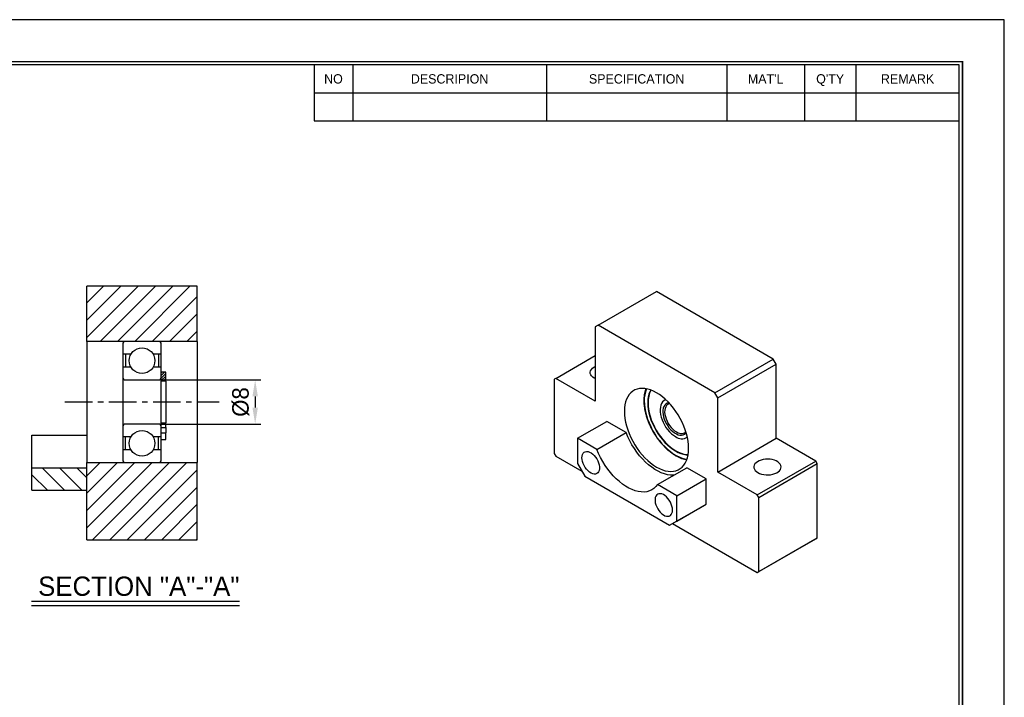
# Model space of a CAD drawing. Header units: millimetres. Extents: x 1526 to 1874, y 1078 to 1324.
# Tile 3 of 3: x 1695 to 1874, y 1201 to 1324. Entities that reach past the tile are written whole.
import ezdxf
from ezdxf.enums import TextEntityAlignment as Align

# ---------------------------------------------------------------- set-up
doc = ezdxf.new("R2010")
doc.units = ezdxf.units.MM
doc.linetypes.add('CENTER', pattern=[2, 1.25, -0.25, 0.25, -0.25])
for name, color, linetype in [('S1', 1, 'CENTER'), ('Z5', 7, 'Continuous'), ('Z7', 7, 'Continuous')]:
    doc.layers.add(name, color=color, linetype=linetype)
doc.dimstyles.new('S3', dxfattribs={"dimtxt": 3, "dimasz": 3, "dimexe": 1, "dimexo": 0.5, "dimgap": 1, "dimtad": 1, "dimdec": 3, "dimzin": 11, "dimdsep": 46, "dimtxsty": 'Standard', "dimcen": 0, "dimclrd": 5, "dimclre": 5, "dimclrt": 3, "dimadec": 0, "dimazin": 0, "dimtp": 4e-09, "dimtfac": 0.7, "dimtdec": 3, "dimtmove": 0, "dimatfit": 3, "dimfxl": 1.25, "dimtolj": 1, "dimtzin": 11, "dimarcsym": 0})

# ---------------------------------------------------------------- blocks, each defined once
blk = doc.blocks.new('*D62')
at = {"color": 5, "lineweight": -2, "ltscale": 4}
for p, q in [((1720.76, 1258.74), (1738.8, 1258.74)), ((1737.8, 1255.74), (1737.8, 1253.74)), ((1720.76, 1250.74), (1738.8, 1250.74))]:
    blk.add_line(p, q, dxfattribs=at)
at = {"color": 5}
for points in [[(1738.3, 1255.74), (1737.3, 1255.74), (1737.8, 1258.74)], [(1737.3, 1253.74), (1738.3, 1253.74), (1737.8, 1250.74)]]:
    blk.add_solid(points, dxfattribs=at)
at = {"layer": 'Defpoints', "color": 0}
for p in [(1720.26, 1258.74), (1720.26, 1250.74), (1737.8, 1250.74)]:
    blk.add_point(p, dxfattribs=at)
at = {"color": 3, "insert": (1735.18, 1254.74), "char_height": 3, "attachment_point": 5, "rotation": 90}
blk.add_mtext('\\A1;%%C8', dxfattribs=at)
blk = doc.blocks.new('란표제')
at = {"layer": 'Z7', "color": 0}
for p, q in [((297, 210), (0, 210)), ((297, 0), (297, 210))]:
    blk.add_line(p, q, dxfattribs=at)
at = {"layer": 'Z7'}
for p, q in [((190, 203), (190, 194.34)), ((196, 203), (196, 194.34)), ((226, 203), (226, 194.34)), ((254, 203), (254, 194.34)), ((266, 203), (266, 194.34)), ((274, 203), (274, 194.34)), ((190, 198.67), (290, 198.67)), ((190, 194.34), (290, 194.34))]:
    blk.add_line(p, q, dxfattribs=at)
at = {"layer": 'Z7', "const_width": 0.25}
blk.add_lwpolyline([(290.5, 6.5), (290.5, 203.5), (10, 203.5), (10, 6.5)], close=True, dxfattribs=at)
at = {"layer": 'Z7'}
blk.add_lwpolyline([(290, 7), (290, 203), (10.5, 203), (10.5, 7)], close=True, dxfattribs=at)
at = {"layer": 'Z5', "ltscale": 0.5}
for tag, p, height in [('TITLE', (237.17, 24.41), 2.5), ('도번', (251.18, 15.64), 2.5), ('SCALE', (253.78, 9.55), 1.2), ('DATE', (277.02, 9.51), 1.2)]:
    blk.add_attdef(tag, p, '', height=height, dxfattribs=at)
at = {"layer": 'Z7'}
for s, p in [('NO', (193, 200.83)), ('DESCRIPION', (211, 200.83)), ('SPECIFICATION', (240, 200.83)), ("MAT'L", (260, 200.83)), ("Q'TY", (270, 200.83)), ('REMARK', (282, 200.83))]:
    blk.add_text(s, height=1.444, dxfattribs=at).set_placement(p, align=Align.MIDDLE_CENTER)
for tag, p in [('필렛', (179.25, 10.9)), ('모따기', (179.25, 8.3))]:
    blk.add_attdef(tag, text='', height=1.15, dxfattribs=at).set_placement(p, align=Align.MIDDLE_LEFT)

msp = doc.modelspace()

# ---------------------------------------------------------------- hatches: boundary and pattern name
at = {"ltscale": 4, "transparency": 33554687}
h = msp.add_hatch(dxfattribs=at)
h.set_pattern_fill('ANSI31', color=5, scale=0.7, style=0)
h.set_pattern_definition([(45, (17045.3679, -15429.7984), (-1.57154482, 1.57154482), [])])
h.paths.add_polyline_path([(1727.2614, 1265.7423), (1727.2614, 1275.7423), (1707.2614, 1275.7423), (1707.2614, 1265.7423), (1714.2614, 1265.7423), (1720.2614, 1265.7423)])
h.paths.add_polyline_path([(1720.2614, 1243.7423), (1714.2614, 1243.7423), (1707.2614, 1243.7423), (1707.2614, 1242.7423), (1707.2614, 1238.7423), (1707.2614, 1229.7423), (1727.2614, 1229.7423), (1727.2614, 1243.7423)])
h = msp.add_hatch(dxfattribs=at)
h.set_pattern_fill('ANSI31', color=5, scale=0.1, angle=180, style=0)
h.set_pattern_definition([(45, (16558.76376, -15491.85145), (-0.224506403, 0.224506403), [])])
h.paths.add_polyline_path([(1721.5614, 1260.1423), (1721.5614, 1258.5423), (1720.7614, 1258.5423), (1720.7614, 1259.2423), (1720.7614, 1260.1423)])
h = msp.add_hatch(dxfattribs=at)
h.set_pattern_fill('ANSI31', color=5, scale=0.7, angle=90, style=0)
h.set_pattern_definition([(135, (17045.3679, -15429.7984), (-1.57154482, -1.57154482), [])])
h.paths.add_polyline_path([(1697.2614, 1242.7423), (1697.2614, 1238.7423), (1707.2614, 1238.7423), (1707.2614, 1242.7423)])

# ---------------------------------------------------------------- linework, layer by layer
for p, q in [((1707.2614, 1265.7423), (1707.2614, 1275.7423)), ((1727.2614, 1275.7423), (1707.2614, 1275.7423)), ((1727.2614, 1265.7423), (1727.2614, 1275.7423)), ((1800.0442, 1268.6643), (1810.6508, 1274.7874)), ((1831.864, 1262.5412), (1810.6508, 1274.7874)), ((1800.0442, 1268.6643), (1799.5139, 1268.3581)), ((1799.5139, 1268.3581), (1799.5139, 1254.8851)), ((1821.2574, 1256.4182), (1800.0442, 1268.6643)), ((1727.2614, 1265.7423), (1707.2614, 1265.7423)), ((1707.2614, 1265.7423), (1707.2614, 1243.7423)), ((1720.2614, 1265.7423), (1714.2614, 1265.7423)), ((1727.2614, 1265.7423), (1727.2614, 1243.7423)), ((1713.7614, 1265.2423), (1713.7614, 1244.2423)), ((1720.7614, 1244.2423), (1720.7614, 1265.2423)), ((1715.2409, 1263.4088), (1713.7614, 1263.4088)), ((1714.2614, 1263.4088), (1714.2614, 1261.0757)), ((1720.7614, 1263.4088), (1719.2818, 1263.4088)), ((1720.2614, 1263.4088), (1720.2614, 1261.0757)), ((1792.3544, 1259.0182), (1799.5139, 1263.1513)), ((1821.2574, 1256.4182), (1831.864, 1262.5412)), ((1832.3943, 1261.6227), (1831.864, 1262.5412)), ((1715.2409, 1261.0757), (1713.7614, 1261.0757)), ((1720.7614, 1261.0757), (1719.2818, 1261.0757)), ((1821.7877, 1255.4996), (1832.3943, 1261.6227)), ((1832.3943, 1248.1498), (1832.3943, 1261.6227)), ((1714.2614, 1258.7423), (1720.2614, 1258.7423)), ((1721.5614, 1260.1423), (1720.7614, 1260.1423)), ((1721.5614, 1258.5423), (1720.7614, 1258.5423)), ((1721.5614, 1258.5423), (1721.5614, 1260.1423)), ((1721.5614, 1258.5423), (1721.5614, 1250.9423)), ((1792.3544, 1259.0182), (1792.0893, 1258.8651)), ((1792.0893, 1258.8651), (1792.0893, 1245.3922)), ((1799.5139, 1254.8851), (1792.3544, 1259.0182)), ((1812.191, 1255.1164), (1812.1294, 1255.0808)), ((1812.3129, 1255.1785), (1812.191, 1255.1164)), ((1821.7877, 1255.4996), (1821.2574, 1256.4182)), ((1821.7877, 1242.0267), (1821.7877, 1255.4996)), ((1796.3319, 1248.1494), (1801.6352, 1251.2109)), ((1805.1395, 1249.1879), (1801.6352, 1251.2109)), ((1720.2614, 1250.7423), (1714.2614, 1250.7423)), ((1720.7614, 1250.9423), (1721.5614, 1250.9423)), ((1720.7614, 1250.1423), (1721.5614, 1250.1423)), ((1721.5614, 1250.1423), (1721.5614, 1250.9423)), ((1721.5614, 1250.1423), (1721.5614, 1249.1423)), ((1697.2614, 1242.7423), (1697.2614, 1248.7423)), ((1697.2614, 1248.7423), (1707.2614, 1248.7423)), ((1715.2409, 1248.4088), (1713.7614, 1248.4088)), ((1714.2614, 1246.0757), (1714.2614, 1248.4088)), ((1720.7614, 1248.4088), (1719.2818, 1248.4088)), ((1720.2614, 1246.0757), (1720.2614, 1248.4088)), ((1720.7614, 1249.1423), (1721.5614, 1249.1423)), ((1720.7614, 1247.9423), (1721.5614, 1247.9423)), ((1721.5614, 1247.9423), (1721.5614, 1249.1423)), ((1799.8362, 1246.1264), (1796.3319, 1248.1494)), ((1796.3319, 1248.1494), (1796.3319, 1243.5563)), ((1799.8362, 1246.1264), (1805.1395, 1249.1879)), ((1815.7569, 1249.1644), (1815.7769, 1249.1763)), ((1816.0665, 1248.2607), (1816.1282, 1248.2962)), ((1816.1282, 1248.2962), (1816.2429, 1248.3707)), ((1821.7877, 1242.0267), (1832.3943, 1248.1498)), ((1839.5538, 1244.0167), (1832.3943, 1248.1498)), ((1715.2409, 1246.0757), (1713.7614, 1246.0757)), ((1720.7614, 1246.0757), (1719.2818, 1246.0757)), ((1792.0893, 1245.3922), (1792.3544, 1244.9329)), ((1792.3544, 1244.9329), (1797.1283, 1242.177)), ((1707.2614, 1242.7423), (1697.2614, 1242.7423)), ((1697.2614, 1238.7423), (1697.2614, 1242.7423)), ((1707.2614, 1243.7423), (1727.2614, 1243.7423)), ((1707.2614, 1229.7423), (1707.2614, 1243.7423)), ((1707.2614, 1238.7423), (1707.2614, 1242.7423)), ((1714.2614, 1243.7423), (1720.2614, 1243.7423)), ((1727.2614, 1229.7423), (1727.2614, 1243.7423)), ((1796.3319, 1243.5563), (1797.6577, 1241.2599)), ((1810.8589, 1239.7631), (1816.1622, 1242.8247)), ((1819.6664, 1240.8017), (1816.1622, 1242.8247)), ((1828.9472, 1237.8936), (1839.5538, 1244.0167)), ((1829.2124, 1237.4344), (1839.819, 1243.5574)), ((1839.819, 1243.5574), (1839.5538, 1244.0167)), ((1839.819, 1230.0845), (1839.819, 1243.5574)), ((1797.6577, 1241.2599), (1813.0373, 1232.3815)), ((1814.3631, 1237.7402), (1819.6664, 1240.8017)), ((1819.6664, 1236.2087), (1819.6664, 1240.8017)), ((1828.9472, 1237.8936), (1821.7877, 1242.0267)), ((1697.2614, 1238.7423), (1707.2614, 1238.7423)), ((1814.3631, 1237.7402), (1810.8589, 1239.7631)), ((1814.3631, 1233.1471), (1814.3631, 1237.7402)), ((1829.2124, 1237.4344), (1828.9472, 1237.8936)), ((1829.2124, 1223.9614), (1829.2124, 1237.4344)), ((1813.0373, 1232.3815), (1818.3406, 1235.443)), ((1814.3631, 1233.1471), (1819.6664, 1236.2087)), ((1818.3406, 1235.443), (1819.6664, 1236.2087)), ((1813.0373, 1232.3815), (1814.3631, 1233.1471)), ((1813.5668, 1232.6872), (1828.9472, 1223.8083)), ((1828.9472, 1223.8083), (1839.5538, 1229.9314)), ((1829.2124, 1223.9614), (1839.819, 1230.0845)), ((1839.5538, 1229.9314), (1839.819, 1230.0845)), ((1707.2614, 1229.7423), (1727.2614, 1229.7423)), ((1828.9472, 1223.8083), (1829.2124, 1223.9614))]:
    msp.add_line(p, q)
at = {"ltscale": 4}
for p, q in [((1720.7614, 1247.9423), (1720.7614, 1260.1423)), ((1697.1941, 1218.5766), (1734.9463, 1218.5766)), ((1697.1941, 1217.7966), (1734.9463, 1217.7966))]:
    msp.add_line(p, q, dxfattribs=at)
at = {"flags": 128}
for points in [[(1799.5139, 1258.9953), (1799.3548, 1259.0794), (1799.0842, 1259.2647), (1798.8717, 1259.4737), (1798.7235, 1259.7004), (1798.6438, 1259.9384), (1798.6349, 1260.1807), (1798.697, 1260.4203), (1798.8284, 1260.6505), (1799.0253, 1260.8645), (1799.2821, 1261.0563), (1799.5139, 1261.1842)], [(1816.4844, 1246.313), (1816.4596, 1246.949), (1816.3851, 1247.6082), (1816.2617, 1248.2851), (1816.0905, 1248.974), (1815.8729, 1249.6688), (1815.6107, 1250.3638), (1815.3061, 1251.0529), (1814.9619, 1251.7303), (1814.5809, 1252.3902), (1814.1664, 1253.0271), (1813.7218, 1253.6353), (1813.2511, 1254.2099), (1812.7582, 1254.7457), (1812.2473, 1255.2384), (1811.7227, 1255.6837), (1811.1891, 1256.0777), (1810.6508, 1256.4172), (1810.1125, 1256.6992), (1809.5789, 1256.9213), (1809.0544, 1257.0816), (1808.5435, 1257.1788), (1808.0505, 1257.2121), (1807.5798, 1257.181), (1807.1353, 1257.086), (1806.7207, 1256.9278), (1806.3397, 1256.7078), (1805.9955, 1256.4278), (1805.691, 1256.0903), (1805.4288, 1255.6981), (1805.2111, 1255.2545), (1805.0399, 1254.7634), (1804.9165, 1254.2289), (1804.8421, 1253.6556), (1804.8172, 1253.0484), (1804.8421, 1252.4125), (1804.9165, 1251.7533), (1805.0399, 1251.0763), (1805.2111, 1250.3875), (1805.4288, 1249.6927), (1805.691, 1248.9977), (1805.9955, 1248.3086), (1806.3397, 1247.6312), (1806.7207, 1246.9712), (1807.1353, 1246.3344), (1807.5798, 1245.7261), (1808.0505, 1245.1516), (1808.5435, 1244.6157), (1809.0544, 1244.123), (1809.5789, 1243.6778), (1810.1125, 1243.2837), (1810.6508, 1242.9443), (1811.1891, 1242.6623), (1811.7227, 1242.4402), (1812.2473, 1242.2798), (1812.7582, 1242.1826), (1813.2511, 1242.1494), (1813.7218, 1242.1804), (1814.1664, 1242.2754), (1814.5809, 1242.4336), (1814.9619, 1242.6537), (1815.3061, 1242.9336), (1815.6107, 1243.2712), (1815.8729, 1243.6634), (1816.0905, 1244.107), (1816.2617, 1244.5981), (1816.3851, 1245.1326), (1816.4596, 1245.7059), (1816.4844, 1246.313)], [(1809.6123, 1256.9091), (1809.4433, 1256.5842), (1809.2768, 1256.1428), (1809.1566, 1255.6583), (1809.0841, 1255.1354), (1809.0598, 1254.5792), (1809.0841, 1253.9949), (1809.1566, 1253.3883), (1809.2768, 1252.7651), (1809.4433, 1252.1314), (1809.6547, 1251.4932), (1809.9089, 1250.8568), (1810.2034, 1250.2282), (1810.5355, 1249.6135), (1810.9018, 1249.0186), (1811.2989, 1248.4492), (1811.723, 1247.9109), (1812.1699, 1247.4087), (1812.6355, 1246.9477), (1813.1151, 1246.5321), (1813.6041, 1246.166), (1814.098, 1245.8529), (1814.5918, 1245.5958), (1815.0808, 1245.3973), (1815.5604, 1245.2591), (1816.026, 1245.1827), (1816.3911, 1245.1666)], [(1808.4234, 1254.9466), (1808.4484, 1254.3186), (1808.5229, 1253.6673), (1808.6465, 1252.9985), (1808.818, 1252.318), (1809.0359, 1251.6318), (1809.2983, 1250.946), (1809.6028, 1250.2665), (1809.9469, 1249.5994), (1810.3274, 1248.9505), (1810.7411, 1248.3255), (1811.1842, 1247.7298), (1811.653, 1247.1689), (1812.1433, 1246.6474), (1812.6507, 1246.1702), (1813.1709, 1245.7412), (1813.6992, 1245.3644), (1814.231, 1245.043), (1814.7616, 1244.7798), (1815.2864, 1244.5772), (1815.8008, 1244.437), (1816.1906, 1244.3718)], [(1812.3205, 1255.1715), (1812.2303, 1255.1334), (1811.9718, 1254.9739), (1811.7511, 1254.7555), (1811.5724, 1254.4821), (1811.4387, 1254.1584), (1811.3525, 1253.7904), (1811.3153, 1253.3846), (1811.3277, 1252.9481), (1811.3896, 1252.4889), (1811.4998, 1252.0151), (1811.6563, 1251.5351), (1811.8565, 1251.0576), (1812.0966, 1250.591), (1812.3724, 1250.1436), (1812.6791, 1249.7235), (1813.011, 1249.3382), (1813.3624, 1248.9945), (1813.7269, 1248.6985), (1814.098, 1248.4556)], [(1809.1214, 1254.6148), (1809.1457, 1254.0305), (1809.2182, 1253.4239), (1809.3384, 1252.8007), (1809.5049, 1252.167), (1809.7163, 1251.5288), (1809.9705, 1250.8924), (1810.265, 1250.2638), (1810.5971, 1249.649), (1810.9634, 1249.0541), (1811.3605, 1248.4848), (1811.7846, 1247.9464), (1812.2316, 1247.4443), (1812.6971, 1246.9832), (1813.1767, 1246.5676), (1813.6658, 1246.2015), (1814.1596, 1245.8884), (1814.6534, 1245.6314), (1815.1425, 1245.4328), (1815.6221, 1245.2947), (1816.0876, 1245.2183), (1816.3971, 1245.202)], [(1812.8958, 1254.6024), (1812.8397, 1254.5933), (1812.5762, 1254.5105), (1812.3451, 1254.3671), (1812.1514, 1254.1663), (1811.9992, 1253.9122), (1811.8917, 1253.6104), (1811.8312, 1253.2673), (1811.8191, 1252.8901), (1811.8555, 1252.487), (1811.9397, 1252.0664), (1812.0699, 1251.6374), (1812.2433, 1251.2092), (1812.4563, 1250.7907), (1812.7042, 1250.391), (1812.9819, 1250.0186), (1813.2833, 1249.6814), (1813.6021, 1249.3866), (1813.9315, 1249.1405), (1814.2644, 1248.9483), (1814.5938, 1248.8141), (1814.9126, 1248.7409), (1815.214, 1248.73), (1815.4917, 1248.7819), (1815.7396, 1248.8953), (1815.9526, 1249.0678), (1816.0355, 1249.1636)], [(1812.7653, 1254.3653), (1812.6734, 1254.3066), (1812.4765, 1254.122), (1812.3213, 1253.8821), (1812.2116, 1253.5925), (1812.1497, 1253.26), (1812.1373, 1252.8925), (1812.1745, 1252.4984), (1812.2606, 1252.0871), (1812.3934, 1251.6682), (1812.57, 1251.2515), (1812.7861, 1250.8468), (1813.0366, 1250.4635), (1813.3158, 1250.1107), (1813.617, 1249.7966), (1813.9332, 1249.5286), (1814.2571, 1249.3129)], [(1813.8319, 1241.4794), (1813.7065, 1241.4704), (1813.1862, 1241.4766), (1812.6449, 1241.5508), (1812.0871, 1241.6923), (1811.5174, 1241.9001), (1810.9405, 1242.1723), (1810.3612, 1242.5067), (1809.7842, 1242.9006), (1809.2145, 1243.3506), (1808.6567, 1243.8531), (1808.1154, 1244.4039), (1807.5951, 1244.9985), (1807.1001, 1245.6318), (1806.6346, 1246.2986), (1806.2023, 1246.9935), (1805.8069, 1247.7107), (1805.4516, 1248.4442), (1805.1395, 1249.1879)], [(1810.8589, 1239.7631), (1810.5467, 1239.3798), (1810.1914, 1239.0565), (1809.796, 1238.7959), (1809.3637, 1238.6001), (1808.8982, 1238.4707), (1808.4032, 1238.4089), (1807.8829, 1238.4151), (1807.3416, 1238.4893), (1806.7838, 1238.6308), (1806.2141, 1238.8385), (1805.6372, 1239.1107), (1805.0579, 1239.4452), (1804.4809, 1239.839), (1803.9112, 1240.2891), (1803.3534, 1240.7916), (1802.8121, 1241.3424), (1802.2918, 1241.9369), (1801.7968, 1242.5702), (1801.3313, 1243.2371), (1800.899, 1243.932), (1800.5036, 1244.6492), (1800.1483, 1245.3827), (1799.8362, 1246.1264)], [(1797.1274, 1244.6281), (1797.153, 1244.9414), (1797.2288, 1245.2151), (1797.3526, 1245.4404), (1797.5203, 1245.6101), (1797.7264, 1245.7187), (1797.9645, 1245.7627), (1798.2267, 1245.7408), (1798.5048, 1245.6535), (1798.7898, 1245.5038), (1799.0724, 1245.2964), (1799.3437, 1245.038), (1799.5949, 1244.737), (1799.8179, 1244.4029), (1800.0055, 1244.0465), (1800.1518, 1243.6793), (1800.252, 1243.3131), (1800.303, 1242.9596), (1800.303, 1242.6302), (1800.252, 1242.3355), (1800.1518, 1242.085), (1800.0055, 1241.8867), (1799.8179, 1241.747), (1799.5949, 1241.6704), (1799.3437, 1241.6593), (1799.0724, 1241.7141), (1798.7898, 1241.8331), (1798.5048, 1242.0124), (1798.2267, 1242.2462), (1797.9645, 1242.527), (1797.7264, 1242.8459), (1797.5203, 1243.1925), (1797.3526, 1243.5558), (1797.2288, 1243.924), (1797.153, 1244.2853), (1797.1274, 1244.6281)], [(1829.0533, 1241.9349), (1829.3742, 1241.7787), (1829.7363, 1241.656), (1830.129, 1241.5704), (1830.5412, 1241.5244), (1830.9609, 1241.5193), (1831.376, 1241.5552), (1831.7747, 1241.631), (1832.1455, 1241.7447), (1832.4776, 1241.8929), (1832.7616, 1242.0714), (1832.9892, 1242.275), (1833.1539, 1242.4979), (1833.2511, 1242.7336), (1833.2778, 1242.9755), (1833.2333, 1243.2165), (1833.1189, 1243.4496), (1832.938, 1243.6683), (1832.6956, 1243.8662), (1832.3987, 1244.0375), (1832.056, 1244.1774), (1831.6772, 1244.2819), (1831.2733, 1244.348), (1830.8559, 1244.3736), (1830.4369, 1244.3582), (1830.0285, 1244.3021), (1829.6424, 1244.207), (1829.2897, 1244.0756), (1828.9806, 1243.9117), (1828.7238, 1243.7199), (1828.5269, 1243.5059), (1828.3955, 1243.2758), (1828.3334, 1243.0361), (1828.3423, 1242.7938), (1828.422, 1242.5559), (1828.5702, 1242.3291), (1828.7827, 1242.1201), (1829.0533, 1241.9349)], [(1813.5676, 1235.1374), (1813.5421, 1235.4802), (1813.4662, 1235.8415), (1813.3424, 1236.2097), (1813.1748, 1236.5729), (1812.9686, 1236.9196), (1812.7306, 1237.2384), (1812.4683, 1237.5193), (1812.1902, 1237.7531), (1811.9053, 1237.9324), (1811.6226, 1238.0514), (1811.3513, 1238.1062), (1811.1002, 1238.0951), (1810.8772, 1238.0185), (1810.6895, 1237.8788), (1810.5432, 1237.6805), (1810.443, 1237.43), (1810.392, 1237.1353), (1810.392, 1236.8059), (1810.443, 1236.4524), (1810.5432, 1236.0862), (1810.6895, 1235.719), (1810.8772, 1235.3626), (1811.1002, 1235.0285), (1811.3513, 1234.7274), (1811.6226, 1234.469), (1811.9053, 1234.2617), (1812.1902, 1234.1119), (1812.4683, 1234.0247), (1812.7306, 1234.0028), (1812.9686, 1234.0468), (1813.1748, 1234.1554), (1813.3424, 1234.3251), (1813.4662, 1234.5504), (1813.5421, 1234.8241), (1813.5676, 1235.1374)]]:
    msp.add_lwpolyline(points, dxfattribs=at)
for centre in [(1717.2614, 1262.2423), (1717.2614, 1247.2423)]:
    msp.add_circle(centre, 2.3331)
for centre, radius, start, end in [((1714.2614, 1265.2423), 0.5, 90, 180), ((1720.2614, 1265.2423), 0.5, 0, 90), ((1714.2614, 1259.2423), 0.5, 180, 270), ((1720.2614, 1259.2423), 0.5, 270, 0), ((1813.9026, 1255.0733), 5.4806, 157.924747, 181.324721), ((1813.7363, 1254.7552), 4.617, 152.367594, 181.743667), ((1714.2614, 1250.2423), 0.5, 90, 180), ((1720.2614, 1250.2423), 0.5, 0, 90), ((1815.2203, 1249.8772), 1.8112, 231.709959, 304.290291), ((1815.1323, 1250.504), 1.4781, 233.690296, 294.999246), ((1714.2614, 1244.2423), 0.5, 180, 270), ((1720.2614, 1244.2423), 0.5, 270, 0)]:
    msp.add_arc(centre, radius, start, end)
for points, knots in [([(1808.7037, 1257.1252), (1808.6954, 1257.1058), (1808.6232, 1256.938), (1808.5281, 1256.5842), (1808.4221, 1256.0649), (1808.3685, 1255.5454), (1808.3543, 1255.0946), (1808.3635, 1254.6309), (1808.4021, 1254.1141), (1808.4921, 1253.4835), (1808.6252, 1252.8403), (1808.8005, 1252.1894), (1809.0165, 1251.5355), (1809.2714, 1250.8834), (1809.5635, 1250.2379), (1809.8903, 1249.6039), (1810.2497, 1248.9859), (1810.6387, 1248.3885), (1811.0547, 1247.8162), (1811.4946, 1247.2733), (1811.9551, 1246.7636), (1812.433, 1246.2911), (1812.9249, 1245.8593), (1813.4272, 1245.4716), (1813.9364, 1245.1308), (1814.4488, 1244.84), (1814.9611, 1244.6003), (1815.4682, 1244.419), (1815.8579, 1244.3101), (1816.0731, 1244.2814), (1816.1258, 1244.2744)], [0, 0, 0, 0, 0.00505279, 0.04358336, 0.08226228, 0.12103383, 0.15226232, 0.17274356, 0.21156981, 0.25038547, 0.28918218, 0.32795874, 0.36671668, 0.40545908, 0.44418985, 0.48291333, 0.52163409, 0.56035668, 0.59908437, 0.63782193, 0.6765741, 0.71534552, 0.75414043, 0.79296225, 0.83181278, 0.87069082, 0.90959009, 0.94849203, 0.98736301, 1, 1, 1, 1]), ([(1812.7671, 1254.359), (1812.8109, 1254.3856), (1812.8841, 1254.4303), (1812.9755, 1254.4448), (1813.0123, 1254.4506)], [0, 0, 0, 0, 0.59756491, 1, 1, 1, 1]), ([(1815.9643, 1249.3375), (1815.9236, 1249.2921), (1815.8658, 1249.2275), (1815.7923, 1249.1909), (1815.7705, 1249.18)], [0, 0, 0, 0, 0.70330762, 1, 1, 1, 1])]:
    msp.add_open_spline(points, degree=3, knots=knots)
at = {"layer": 'S1', "ltscale": 4}
msp.add_line((1703.2614, 1254.7423), (1731.2614, 1254.7423), dxfattribs=at)

# ---------------------------------------------------------------- block references
at = {"ltscale": 5, "xscale": 1.170964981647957, "yscale": 1.170964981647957, "zscale": 1.170964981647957}
msp.add_blockref('란표제', (1526.0197, 1078.2082), dxfattribs=at)

# ---------------------------------------------------------------- texts
at = {"color": 3, "ltscale": 0.5, "insert": (1734.9532, 1219.5205), "char_height": 3.5, "attachment_point": 9}
msp.add_mtext('\\A1;SECTION "A"-"A"', dxfattribs=at)

# ---------------------------------------------------------------- dimensions: what is measured, and where the dimension line sits
at = {"ltscale": 4}
dim = msp.add_linear_dim(base=(1737.7977, 1250.7423), p1=(1720.2614, 1258.7423), p2=(1720.2614, 1250.7423), angle=90, text='%%C<>', dimstyle='S3', dxfattribs=at)
dim.commit()
dim.dimension.update_dxf_attribs({"geometry": '*D62', "text_midpoint": (1735.1839, 1254.7423)})

doc.saveas('drawing.dxf')
